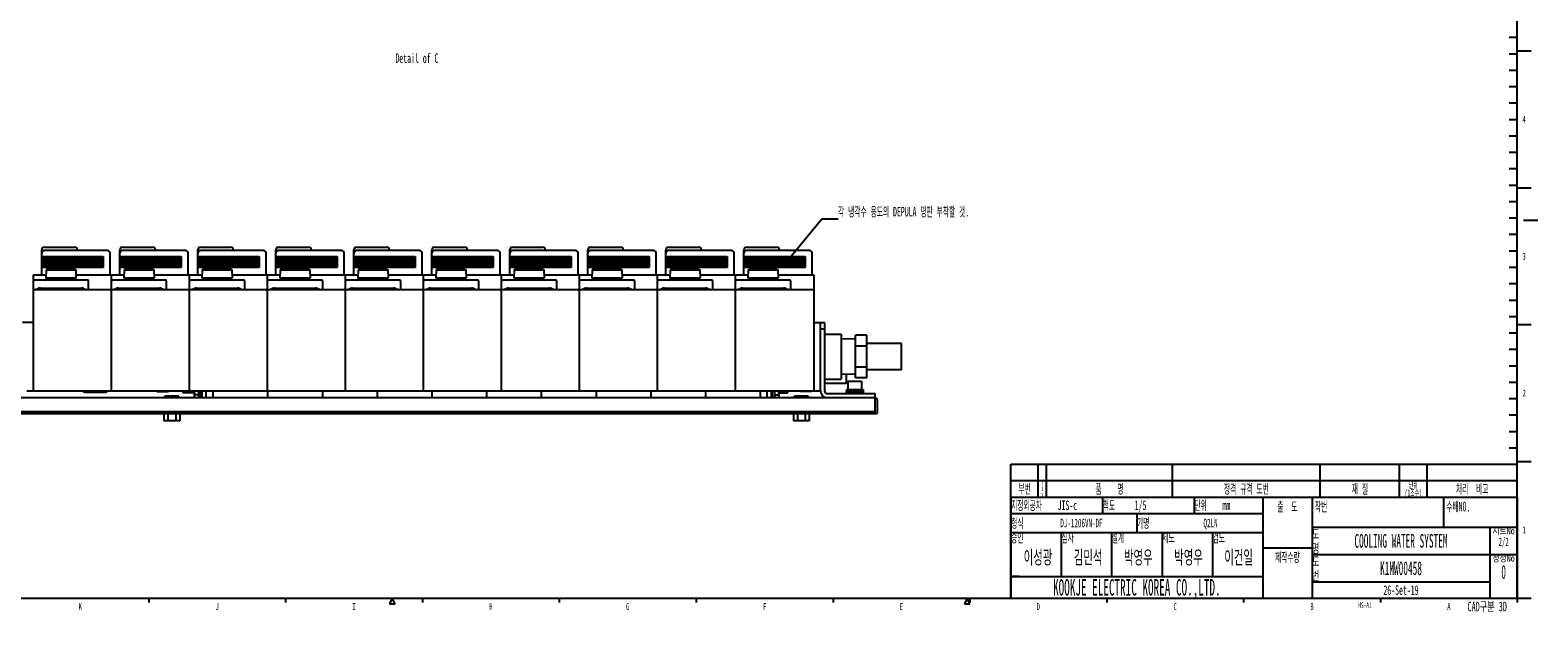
# Model space of a CAD drawing. Header units: millimetres. Extents: x 0 to 1678, y 0 to 1186.
# Tile 4 of 17: x 575 to 1677, y 0 to 435. Entities that reach past the tile are written whole.
import ezdxf

# ---------------------------------------------------------------- set-up
doc = ezdxf.new("R2010")
doc.units = ezdxf.units.MM
doc.header["$LTSCALE"] = 92.51
doc.layers.get('0').update_dxf_attribs({"linetype": 'CONTINUOUS'})
for name, color, linetype in [('02___PRT_ALL_AXES', 7, 'CONTINUOUS'), ('7_ALL_FEATURES', 7, 'CONTINUOUS'), ('_2720', 7, 'CONTINUOUS'), ('ALL_AXIS', 7, 'CONTINUOUS'), ('ALL_FEATURE', 7, 'CONTINUOUS')]:
    doc.layers.add(name, color=color, linetype=linetype)
doc.styles.get("Standard").update_dxf_attribs({"font": 'txt', "width": 0.5})
doc.styles.add('TEXTSTYLE_2', font='txt', dxfattribs={"width": 0.6})
doc.styles.add('TEXTSTYLE_5', font='txt', dxfattribs={"width": 0.8})
doc.dimstyles.get("Standard").update_dxf_attribs({"dimtxt": 7, "dimasz": 5.52, "dimexe": 2, "dimexo": 1, "dimtad": 1, "dimdec": 3, "dimdsep": 46, "dimtxsty": 'Standard', "dimblk": '_FILLED', "dimblk1": '_FILLED', "dimblk2": '_FILLED', "dimcen": 0.09, "dimadec": 3, "dimazin": 2, "dimtol": 1, "dimtp": 0.05, "dimtm": 0.05, "dimtfac": 1, "dimtdec": 3, "dimtofl": 0, "dimtmove": 0, "dimatfit": 3, "dimldrblk": '_FILLED', "dimfxl": 0, "dimtolj": 1, "dimarcsym": 0})
pattern_1 = [(45, (0, 0), (-0.7071068, 0.7071068), [])]

# ---------------------------------------------------------------- blocks, each defined once
blk = doc.blocks.new('_FILLED')
at = {"color": 0, "linetype": 'ByBlock'}
blk.add_solid([(0, 0), (-1, 0.16), (-1, -0.16)], dxfattribs=at)
blk = doc.blocks.new('NAME_BL0', base_point=(1378.7, 57.1))
at = {"color": 2, "linetype": 'Continuous'}
for p, q in [((1292, 36), (1292, 42)), ((1298, 36), (1292, 36))]:
    blk.add_line(p, q, dxfattribs=at)
for s, height, width, p in [('DJ-1206VN-DF', 6.3, 0.5, (1328.1, 71.9)), ('Q2LN', 6.3, 0.5, (1432.7, 71.9)), ('이성광', 10, 0.583333, (1301.3, 45)), ('김민석', 10, 0.583333, (1337.9, 45)), ('박영우', 10, 0.583333, (1374.6, 45)), ('박영우', 10, 0.583333, (1411.3, 45)), ('이건일', 10, 0.583333, (1447.9, 45))]:
    blk.add_text(s, height=height, dxfattribs=dict(at, width=width)).set_placement(p)

msp = doc.modelspace()

# ---------------------------------------------------------------- hatches: boundary and pattern name
at = {"linetype": 'Continuous'}
h = msp.add_hatch(dxfattribs=at)
h.set_pattern_fill('XSEC0001', color=2, angle=45, style=0, pattern_type=0)
h.set_pattern_definition(pattern_1)
edge = h.paths.add_edge_path()
edge.add_line((583.87, 269.72), (583.87, 261.8))
edge.add_line((583.87, 269.72), (628.66, 269.72))
edge.add_line((628.66, 269.72), (628.66, 261.8))
edge.add_line((628.66, 261.8), (583.7, 261.8))
h = msp.add_hatch(dxfattribs=at)
h.set_pattern_fill('XSEC0001_C0', color=2, angle=45, style=0, pattern_type=0)
h.set_pattern_definition(pattern_1)
edge = h.paths.add_edge_path()
edge.add_line((640.87, 269.72), (640.87, 261.8))
edge.add_line((640.87, 269.72), (685.66, 269.72))
edge.add_line((685.66, 269.72), (685.66, 261.8))
edge.add_line((685.66, 261.8), (640.7, 261.8))
h = msp.add_hatch(dxfattribs=at)
h.set_pattern_fill('XSEC0001_C1', color=2, angle=45, style=0, pattern_type=0)
h.set_pattern_definition(pattern_1)
edge = h.paths.add_edge_path()
edge.add_line((697.87, 269.72), (697.87, 261.8))
edge.add_line((697.87, 269.72), (742.66, 269.72))
edge.add_line((742.66, 269.72), (742.66, 261.8))
edge.add_line((742.66, 261.8), (697.7, 261.8))
h = msp.add_hatch(dxfattribs=at)
h.set_pattern_fill('XSEC0001_C2', color=2, angle=45, style=0, pattern_type=0)
h.set_pattern_definition(pattern_1)
edge = h.paths.add_edge_path()
edge.add_line((754.87, 269.72), (754.87, 261.8))
edge.add_line((754.87, 269.72), (799.66, 269.72))
edge.add_line((799.66, 269.72), (799.66, 261.8))
edge.add_line((799.66, 261.8), (754.7, 261.8))
h = msp.add_hatch(dxfattribs=at)
h.set_pattern_fill('XSEC0001_C3', color=2, angle=45, style=0, pattern_type=0)
h.set_pattern_definition(pattern_1)
edge = h.paths.add_edge_path()
edge.add_line((811.87, 269.72), (811.87, 261.8))
edge.add_line((811.87, 269.72), (856.66, 269.72))
edge.add_line((856.66, 269.72), (856.66, 261.8))
edge.add_line((856.66, 261.8), (811.7, 261.8))
h = msp.add_hatch(dxfattribs=at)
h.set_pattern_fill('XSEC0001_C4', color=2, angle=45, style=0, pattern_type=0)
h.set_pattern_definition(pattern_1)
edge = h.paths.add_edge_path()
edge.add_line((868.87, 269.72), (868.87, 261.8))
edge.add_line((868.87, 269.72), (913.66, 269.72))
edge.add_line((913.66, 269.72), (913.66, 261.8))
edge.add_line((913.66, 261.8), (868.7, 261.8))
h = msp.add_hatch(dxfattribs=at)
h.set_pattern_fill('XSEC0001_C5', color=2, angle=45, style=0, pattern_type=0)
h.set_pattern_definition(pattern_1)
edge = h.paths.add_edge_path()
edge.add_line((925.87, 269.72), (925.87, 261.8))
edge.add_line((925.87, 269.72), (970.66, 269.72))
edge.add_line((970.66, 269.72), (970.66, 261.8))
edge.add_line((970.66, 261.8), (925.7, 261.8))
h = msp.add_hatch(dxfattribs=at)
h.set_pattern_fill('XSEC0001_C6', color=2, angle=45, style=0, pattern_type=0)
h.set_pattern_definition(pattern_1)
edge = h.paths.add_edge_path()
edge.add_line((982.87, 269.72), (982.87, 261.8))
edge.add_line((982.87, 269.72), (1027.66, 269.72))
edge.add_line((1027.66, 269.72), (1027.66, 261.8))
edge.add_line((1027.66, 261.8), (982.7, 261.8))
h = msp.add_hatch(dxfattribs=at)
h.set_pattern_fill('XSEC0001_C7', color=2, angle=45, style=0, pattern_type=0)
h.set_pattern_definition(pattern_1)
edge = h.paths.add_edge_path()
edge.add_line((1039.87, 269.72), (1039.87, 261.8))
edge.add_line((1039.87, 269.72), (1084.66, 269.72))
edge.add_line((1084.66, 269.72), (1084.66, 261.8))
edge.add_line((1084.66, 261.8), (1039.7, 261.8))
h = msp.add_hatch(dxfattribs=at)
h.set_pattern_fill('XSEC0001_C8', color=2, angle=45, style=0, pattern_type=0)
h.set_pattern_definition(pattern_1)
edge = h.paths.add_edge_path()
edge.add_line((1096.87, 269.72), (1096.87, 261.8))
edge.add_line((1096.87, 269.72), (1141.66, 269.72))
edge.add_line((1141.66, 269.72), (1141.66, 261.8))
edge.add_line((1141.66, 261.8), (1096.7, 261.8))

# ---------------------------------------------------------------- linework, layer by layer
at = {"color": 7, "linetype": 'Continuous'}
for p, q in [((1662, 20), (1662, 1168)), ((585.87, 276.6), (607.87, 276.6)), ((642.87, 276.6), (664.87, 276.6)), ((699.87, 276.6), (721.87, 276.6)), ((756.87, 276.6), (778.87, 276.6)), ((813.87, 276.6), (835.87, 276.6)), ((870.87, 276.6), (892.87, 276.6)), ((927.87, 276.6), (949.87, 276.6)), ((984.87, 276.6), (1006.87, 276.6)), ((1041.87, 276.6), (1063.87, 276.6)), ((1098.87, 276.6), (1120.87, 276.6)), ((583.87, 256.35), (583.87, 274.6)), ((583.87, 269.72), (628.66, 269.72)), ((583.87, 269.72), (583.87, 261.8)), ((631.87, 274.1), (585.87, 274.1)), ((609.87, 274.6), (609.87, 274.1)), ((628.66, 269.72), (628.66, 261.8)), ((633.87, 256.35), (633.87, 272.1)), ((640.87, 256.35), (640.87, 274.6)), ((640.87, 269.72), (685.66, 269.72)), ((640.87, 269.72), (640.87, 261.8)), ((688.87, 274.1), (642.87, 274.1)), ((666.87, 274.6), (666.87, 274.1)), ((685.66, 269.72), (685.66, 261.8)), ((690.87, 256.35), (690.87, 272.1)), ((697.87, 256.35), (697.87, 274.6)), ((697.87, 269.72), (742.66, 269.72)), ((697.87, 269.72), (697.87, 261.8)), ((745.87, 274.1), (699.87, 274.1)), ((723.87, 274.6), (723.87, 274.1)), ((742.66, 269.72), (742.66, 261.8)), ((747.87, 256.35), (747.87, 272.1)), ((754.87, 256.35), (754.87, 274.6)), ((754.87, 269.72), (799.66, 269.72)), ((754.87, 269.72), (754.87, 261.8)), ((802.87, 274.1), (756.87, 274.1)), ((780.87, 274.6), (780.87, 274.1)), ((799.66, 269.72), (799.66, 261.8)), ((804.87, 256.35), (804.87, 272.1)), ((811.87, 256.35), (811.87, 274.6)), ((811.87, 269.72), (856.66, 269.72)), ((811.87, 269.72), (811.87, 261.8)), ((859.87, 274.1), (813.87, 274.1)), ((837.87, 274.6), (837.87, 274.1)), ((856.66, 269.72), (856.66, 261.8)), ((861.87, 256.35), (861.87, 272.1)), ((868.87, 256.35), (868.87, 274.6)), ((868.87, 269.72), (913.66, 269.72)), ((868.87, 269.72), (868.87, 261.8)), ((916.87, 274.1), (870.87, 274.1)), ((894.87, 274.6), (894.87, 274.1)), ((913.66, 269.72), (913.66, 261.8)), ((918.87, 256.35), (918.87, 272.1)), ((925.87, 256.35), (925.87, 274.6)), ((925.87, 269.72), (970.66, 269.72)), ((925.87, 269.72), (925.87, 261.8)), ((973.87, 274.1), (927.87, 274.1)), ((951.87, 274.6), (951.87, 274.1)), ((970.66, 269.72), (970.66, 261.8)), ((975.87, 256.35), (975.87, 272.1)), ((982.87, 256.35), (982.87, 274.6)), ((982.87, 269.72), (1027.66, 269.72)), ((982.87, 269.72), (982.87, 261.8)), ((1030.87, 274.1), (984.87, 274.1)), ((1008.87, 274.6), (1008.87, 274.1)), ((1027.66, 269.72), (1027.66, 261.8)), ((1032.87, 256.35), (1032.87, 272.1)), ((1039.87, 256.35), (1039.87, 274.6)), ((1039.87, 269.72), (1084.66, 269.72)), ((1039.87, 269.72), (1039.87, 261.8)), ((1087.87, 274.1), (1041.87, 274.1)), ((1065.87, 274.6), (1065.87, 274.1)), ((1084.66, 269.72), (1084.66, 261.8)), ((1089.87, 256.35), (1089.87, 272.1)), ((1096.87, 256.35), (1096.87, 274.6)), ((1096.87, 269.72), (1141.66, 269.72)), ((1096.87, 269.72), (1096.87, 261.8)), ((1144.87, 274.1), (1098.87, 274.1)), ((1122.87, 274.6), (1122.87, 274.1)), ((1141.66, 269.72), (1141.66, 261.8)), ((1146.87, 256.35), (1146.87, 272.1)), ((577.87, 171.6), (577.87, 256.35)), ((577.87, 256.35), (586.96, 256.35)), ((628.66, 261.8), (583.7, 261.8)), ((587.1, 260.1), (586.87, 254.1)), ((586.87, 254.1), (608.87, 254.1)), ((587.62, 260.6), (587.1, 260.1)), ((587.1, 260.1), (608.64, 260.1)), ((608.37, 253.6), (587.37, 253.6)), ((587.62, 260.6), (608.12, 260.6)), ((594.87, 254.1), (594.87, 253.6)), ((600.87, 254.1), (600.87, 253.6)), ((608.12, 260.6), (608.64, 260.1)), ((608.64, 260.1), (608.87, 254.1)), ((608.79, 256.35), (643.96, 256.35)), ((634.87, 171.6), (634.87, 256.35)), ((685.66, 261.8), (640.7, 261.8)), ((644.1, 260.1), (643.87, 254.1)), ((643.87, 254.1), (665.87, 254.1)), ((644.62, 260.6), (644.1, 260.1)), ((644.1, 260.1), (665.64, 260.1)), ((665.37, 253.6), (644.37, 253.6)), ((644.62, 260.6), (665.12, 260.6)), ((651.87, 254.1), (651.87, 253.6)), ((657.87, 254.1), (657.87, 253.6)), ((665.12, 260.6), (665.64, 260.1)), ((665.64, 260.1), (665.87, 254.1)), ((665.79, 256.35), (700.96, 256.35)), ((691.87, 171.6), (691.87, 256.35)), ((742.66, 261.8), (697.7, 261.8)), ((701.1, 260.1), (700.87, 254.1)), ((700.87, 254.1), (722.87, 254.1)), ((701.62, 260.6), (701.1, 260.1)), ((701.1, 260.1), (722.64, 260.1)), ((722.37, 253.6), (701.37, 253.6)), ((701.62, 260.6), (722.12, 260.6)), ((708.87, 254.1), (708.87, 253.6)), ((714.87, 254.1), (714.87, 253.6)), ((722.12, 260.6), (722.64, 260.1)), ((722.64, 260.1), (722.87, 254.1)), ((722.79, 256.35), (757.96, 256.35)), ((748.87, 171.6), (748.87, 256.35)), ((799.66, 261.8), (754.7, 261.8)), ((758.1, 260.1), (757.87, 254.1)), ((757.87, 254.1), (779.87, 254.1)), ((758.62, 260.6), (758.1, 260.1)), ((758.1, 260.1), (779.64, 260.1)), ((779.37, 253.6), (758.37, 253.6)), ((758.62, 260.6), (779.12, 260.6)), ((765.87, 254.1), (765.87, 253.6)), ((771.87, 254.1), (771.87, 253.6)), ((779.12, 260.6), (779.64, 260.1)), ((779.64, 260.1), (779.87, 254.1)), ((779.79, 256.35), (814.96, 256.35)), ((805.87, 171.6), (805.87, 256.35)), ((856.66, 261.8), (811.7, 261.8)), ((815.1, 260.1), (814.87, 254.1)), ((814.87, 254.1), (836.87, 254.1)), ((815.62, 260.6), (815.1, 260.1)), ((815.1, 260.1), (836.64, 260.1)), ((836.37, 253.6), (815.37, 253.6)), ((815.62, 260.6), (836.12, 260.6)), ((822.87, 254.1), (822.87, 253.6)), ((828.87, 254.1), (828.87, 253.6)), ((836.12, 260.6), (836.64, 260.1)), ((836.64, 260.1), (836.87, 254.1)), ((836.79, 256.35), (871.96, 256.35)), ((862.87, 171.6), (862.87, 256.35)), ((913.66, 261.8), (868.7, 261.8)), ((872.1, 260.1), (871.87, 254.1)), ((871.87, 254.1), (893.87, 254.1)), ((872.62, 260.6), (872.1, 260.1)), ((872.1, 260.1), (893.64, 260.1)), ((893.37, 253.6), (872.37, 253.6)), ((872.62, 260.6), (893.12, 260.6)), ((879.87, 254.1), (879.87, 253.6)), ((885.87, 254.1), (885.87, 253.6)), ((893.12, 260.6), (893.64, 260.1)), ((893.64, 260.1), (893.87, 254.1)), ((893.79, 256.35), (928.96, 256.35)), ((919.87, 171.6), (919.87, 256.35)), ((970.66, 261.8), (925.7, 261.8)), ((929.1, 260.1), (928.87, 254.1)), ((928.87, 254.1), (950.87, 254.1)), ((929.62, 260.6), (929.1, 260.1)), ((929.1, 260.1), (950.64, 260.1)), ((950.37, 253.6), (929.37, 253.6)), ((929.62, 260.6), (950.12, 260.6)), ((936.87, 254.1), (936.87, 253.6)), ((942.87, 254.1), (942.87, 253.6)), ((950.12, 260.6), (950.64, 260.1)), ((950.64, 260.1), (950.87, 254.1)), ((950.79, 256.35), (985.96, 256.35)), ((976.87, 171.6), (976.87, 256.35)), ((1027.66, 261.8), (982.7, 261.8)), ((986.1, 260.1), (985.87, 254.1)), ((985.87, 254.1), (1007.87, 254.1)), ((986.62, 260.6), (986.1, 260.1)), ((986.1, 260.1), (1007.64, 260.1)), ((1007.37, 253.6), (986.37, 253.6)), ((986.62, 260.6), (1007.12, 260.6)), ((993.87, 254.1), (993.87, 253.6)), ((999.87, 254.1), (999.87, 253.6)), ((1007.12, 260.6), (1007.64, 260.1)), ((1007.64, 260.1), (1007.87, 254.1)), ((1007.79, 256.35), (1042.96, 256.35)), ((1033.87, 171.6), (1033.87, 256.35)), ((1084.66, 261.8), (1039.7, 261.8)), ((1043.1, 260.1), (1042.87, 254.1)), ((1042.87, 254.1), (1064.87, 254.1)), ((1043.62, 260.6), (1043.1, 260.1)), ((1043.1, 260.1), (1064.64, 260.1)), ((1064.37, 253.6), (1043.37, 253.6)), ((1043.62, 260.6), (1064.12, 260.6)), ((1050.87, 254.1), (1050.87, 253.6)), ((1056.87, 254.1), (1056.87, 253.6)), ((1064.12, 260.6), (1064.64, 260.1)), ((1064.64, 260.1), (1064.87, 254.1)), ((1064.79, 256.35), (1099.96, 256.35)), ((1090.87, 171.6), (1090.87, 256.35)), ((1141.66, 261.8), (1096.7, 261.8)), ((1100.1, 260.1), (1099.87, 254.1)), ((1099.87, 254.1), (1121.87, 254.1)), ((1100.62, 260.6), (1100.1, 260.1)), ((1100.1, 260.1), (1121.64, 260.1)), ((1121.37, 253.6), (1100.37, 253.6)), ((1100.62, 260.6), (1121.12, 260.6)), ((1107.87, 254.1), (1107.87, 253.6)), ((1113.87, 254.1), (1113.87, 253.6)), ((1121.12, 260.6), (1121.64, 260.1)), ((1121.64, 260.1), (1121.87, 254.1)), ((1121.79, 256.35), (1147.87, 256.35)), ((1147.87, 256.35), (1147.87, 171.6)), ((577.87, 245.6), (1147.87, 245.6)), ((617.37, 252.6), (578.37, 252.6)), ((582.87, 246.6), (612.87, 246.6)), ((617.87, 252.1), (617.87, 245.6)), ((674.37, 252.6), (635.37, 252.6)), ((639.87, 246.6), (669.87, 246.6)), ((674.87, 252.1), (674.87, 245.6)), ((731.37, 252.6), (692.37, 252.6)), ((696.87, 246.6), (726.87, 246.6)), ((731.87, 252.1), (731.87, 245.6)), ((788.37, 252.6), (749.37, 252.6)), ((753.87, 246.6), (783.87, 246.6)), ((788.87, 252.1), (788.87, 245.6)), ((845.37, 252.6), (806.37, 252.6)), ((810.87, 246.6), (840.87, 246.6)), ((845.87, 252.1), (845.87, 245.6)), ((902.37, 252.6), (863.37, 252.6)), ((867.87, 246.6), (897.87, 246.6)), ((902.87, 252.1), (902.87, 245.6)), ((959.37, 252.6), (920.37, 252.6)), ((924.87, 246.6), (954.87, 246.6)), ((959.87, 252.1), (959.87, 245.6)), ((1016.37, 252.6), (977.37, 252.6)), ((981.87, 246.6), (1011.87, 246.6)), ((1016.87, 252.1), (1016.87, 245.6)), ((1073.37, 252.6), (1034.37, 252.6)), ((1038.87, 246.6), (1068.87, 246.6)), ((1073.87, 252.1), (1073.87, 245.6)), ((1130.37, 252.6), (1091.37, 252.6)), ((1095.87, 246.6), (1125.87, 246.6)), ((1130.87, 252.1), (1130.87, 245.6)), ((577.87, 221.6), (569.87, 221.6)), ((1147.87, 221.6), (1155.87, 221.6)), ((1152.87, 171.6), (1152.87, 221.6)), ((1155.87, 221.6), (1155.87, 171.6)), ((1155.87, 216.6), (1152.87, 216.6)), ((572.87, 171.6), (1152.87, 171.6)), ((698.57, 166.6), (698.57, 171.6)), ((700.87, 171.6), (700.87, 166.6)), ((703.87, 166.6), (703.87, 171.6)), ((1113.87, 166.6), (1113.87, 171.6)), ((1116.87, 171.6), (1116.87, 166.6)), ((1119.17, 171.6), (1119.17, 166.6)), ((1157.87, 169.6), (1192.87, 169.6)), ((1191.52, 166.6), (1157.87, 166.6)), ((1171.77, 172.7), (1183.97, 172.7)), ((1192.87, 166.6), (1192.87, 169.6)), ((531.37, 155), (1194.37, 155)), ((608.37, 155), (608.37, 156.6)), ((611.37, 155), (611.37, 156.6)), ((673.1, 155), (673.1, 149.8)), ((675.99, 155), (675.99, 149.8)), ((681.76, 155), (681.76, 149.8)), ((684.65, 155), (684.65, 149.8)), ((691.37, 156.6), (691.37, 155)), ((694.37, 156.6), (694.37, 155)), ((1133.1, 155), (1133.1, 149.8)), ((1135.99, 155), (1135.99, 149.8)), ((1141.76, 155), (1141.76, 149.8)), ((1144.65, 155), (1144.65, 149.8)), ((1189.77, 155), (1189.77, 156.6)), ((1192.77, 155), (1192.77, 156.6)), ((684.65, 149.8), (673.1, 149.8)), ((1144.65, 149.8), (1133.1, 149.8)), ((1292, 94), (1662, 94)), ((1292, 20), (1292, 94)), ((50, 20), (1662, 20))]:
    msp.add_line(p, q, dxfattribs=at)
at = {"color": 2, "linetype": 'Continuous'}
for p, q in [((1656, 430), (1662, 430)), ((1662, 420), (1672, 420)), ((1656, 418), (1662, 418)), ((1656, 406), (1662, 406)), ((1656, 394), (1662, 394)), ((1656, 382), (1662, 382)), ((1656, 370), (1662, 370)), ((1656, 358), (1662, 358)), ((1656, 346), (1662, 346)), ((1656, 334), (1662, 334)), ((1656, 322), (1662, 322)), ((1662, 320), (1672, 320)), ((1656, 310), (1662, 310)), ((1656, 298), (1662, 298)), ((1677, 296), (1666.52, 296)), ((1656, 286), (1662, 286)), ((1656, 274), (1662, 274)), ((1656, 262), (1662, 262)), ((1656, 250), (1662, 250)), ((1656, 238), (1662, 238)), ((1656, 226), (1662, 226)), ((1656, 214), (1662, 214)), ((1662, 220), (1672, 220)), ((1656, 202), (1662, 202)), ((1656, 190), (1662, 190)), ((1656, 178), (1662, 178)), ((1656, 166), (1662, 166)), ((1656, 154), (1662, 154)), ((1656, 142), (1662, 142)), ((1656, 130), (1662, 130)), ((1292.01, 93.99), (1292.01, 117.99)), ((1292.01, 117.99), (1662.01, 117.99)), ((1312.01, 93.99), (1312.01, 117.99)), ((1318.01, 93.99), (1318.01, 117.99)), ((1410.01, 93.99), (1410.01, 117.99)), ((1518.01, 93.99), (1518.01, 117.99)), ((1576.01, 93.99), (1576.01, 117.99)), ((1596.01, 93.99), (1596.01, 117.99)), ((1662, 120), (1672, 120)), ((1662.01, 93.99), (1662.01, 117.99)), ((1292.01, 105.99), (1662.01, 105.99)), ((1292, 94), (1476, 94)), ((1292, 94), (1292, 82)), ((1292.01, 93.99), (1662.01, 93.99)), ((1359, 94), (1359, 82)), ((1426, 94), (1426, 82)), ((1476, 94), (1476, 82)), ((1476, 94), (1512, 94)), ((1476, 94), (1476, 20)), ((1512, 94), (1662, 94)), ((1512, 94), (1512, 72)), ((1512, 94), (1512, 20)), ((1512, 94), (1662, 94)), ((1512, 94), (1512, 72)), ((1608, 94), (1608, 72)), ((1608, 94), (1608, 72)), ((1662, 94), (1662, 72)), ((1662, 94), (1662, 72)), ((1292, 82), (1476, 82)), ((1292, 82), (1292, 68)), ((1292, 82), (1476, 82)), ((1292, 82), (1476, 82)), ((1292, 82), (1292, 68)), ((1384, 82), (1384, 68)), ((1384, 82), (1384, 68)), ((1476, 82), (1476, 68)), ((1476, 82), (1476, 68)), ((1292, 68), (1476, 68)), ((1292, 68), (1292, 36)), ((1292, 68), (1476, 68)), ((1292, 68), (1476, 68)), ((1328.8, 68), (1328.8, 36)), ((1365.6, 68), (1365.6, 36)), ((1365.6, 68), (1439.2, 68)), ((1365.6, 68), (1365.6, 36)), ((1402.4, 68), (1402.4, 36)), ((1402.4, 68), (1402.4, 36)), ((1439.2, 68), (1439.2, 36)), ((1439.2, 68), (1439.2, 36)), ((1476, 68), (1476, 36)), ((1512, 72), (1662, 72)), ((1512, 72), (1512, 20)), ((1512, 72), (1662, 72)), ((1512, 72), (1662, 72)), ((1642, 72), (1642, 20)), ((1662, 72), (1662, 20)), ((1476, 57), (1512, 57)), ((1512, 52), (1662, 52)), ((1292, 36), (1476, 36)), ((1292, 36), (1476, 36)), ((1292, 36), (1292, 20)), ((1365.6, 36), (1439.2, 36)), ((1476, 36), (1476, 20)), ((1512, 32), (1642, 32)), ((662, 20), (662, 17)), ((762, 20), (762, 17)), ((840, 20), (838, 16)), ((838, 16), (842, 16)), ((842, 16), (840, 20)), ((862, 20), (862, 17)), ((962, 20), (962, 17)), ((1062, 20), (1062, 17)), ((1162, 20), (1162, 17)), ((1260, 20), (1258, 16)), ((1258, 16), (1262, 16)), ((1262, 16), (1260, 20)), ((1262, 20), (1262, 17)), ((1292, 20), (1476, 20)), ((1362, 20), (1362, 17)), ((1462, 20), (1462, 17)), ((1476, 20), (1512, 20)), ((1512, 20), (1662, 20)), ((1562, 20), (1562, 17)), ((1662, 20), (1672, 20)), ((1662, 20), (1662, 17))]:
    msp.add_line(p, q, dxfattribs=at)
at = {"color": 3, "linetype": 'Continuous'}
for p, q in [((1157.87, 166.6), (567.87, 166.6)), ((1192.77, 166.6), (1191.52, 166.6)), ((1192.77, 156.6), (1192.77, 166.6)), ((532.97, 156.6), (1192.77, 156.6)), ((1194.37, 165), (1194.37, 155))]:
    msp.add_line(p, q, dxfattribs=at)
at = {"color": 7, "linetype": 'Continuous'}
for centre, radius, start, end in [((585.87, 274.6), 2, 90, 180), ((607.87, 274.6), 2, 0, 90), ((642.87, 274.6), 2, 90, 180), ((664.87, 274.6), 2, 0, 90), ((699.87, 274.6), 2, 90, 180), ((721.87, 274.6), 2, 0, 90), ((756.87, 274.6), 2, 90, 180), ((778.87, 274.6), 2, 0, 90), ((813.87, 274.6), 2, 90, 180), ((835.87, 274.6), 2, 0, 90), ((870.87, 274.6), 2, 90, 180), ((892.87, 274.6), 2, 0, 90), ((927.87, 274.6), 2, 90, 180), ((949.87, 274.6), 2, 0, 90), ((984.87, 274.6), 2, 90, 180), ((1006.87, 274.6), 2, 0, 90), ((1041.87, 274.6), 2, 90, 180), ((1063.87, 274.6), 2, 0, 90), ((1098.87, 274.6), 2, 90, 180), ((1120.87, 274.6), 2, 0, 90), ((585.87, 272.1), 2, 90, 180), ((631.87, 272.1), 2, 0, 90), ((642.87, 272.1), 2, 90, 180), ((688.87, 272.1), 2, 0, 90), ((699.87, 272.1), 2, 90, 180), ((745.87, 272.1), 2, 0, 90), ((756.87, 272.1), 2, 90, 180), ((802.87, 272.1), 2, 0, 90), ((813.87, 272.1), 2, 90, 180), ((859.87, 272.1), 2, 0, 90), ((870.87, 272.1), 2, 90, 180), ((916.87, 272.1), 2, 0, 90), ((927.87, 272.1), 2, 90, 180), ((973.87, 272.1), 2, 0, 90), ((984.87, 272.1), 2, 90, 180), ((1030.87, 272.1), 2, 0, 90), ((1041.87, 272.1), 2, 90, 180), ((1087.87, 272.1), 2, 0, 90), ((1098.87, 272.1), 2, 90, 180), ((1144.87, 272.1), 2, 0, 90), ((587.37, 253.1), 0.5, 90, 180), ((608.37, 253.1), 0.5, 0, 90), ((644.37, 253.1), 0.5, 90, 180), ((665.37, 253.1), 0.5, 0, 90), ((701.37, 253.1), 0.5, 90, 180), ((722.37, 253.1), 0.5, 0, 90), ((758.37, 253.1), 0.5, 90, 180), ((779.37, 253.1), 0.5, 0, 90), ((815.37, 253.1), 0.5, 90, 180), ((836.37, 253.1), 0.5, 0, 90), ((872.37, 253.1), 0.5, 90, 180), ((893.37, 253.1), 0.5, 0, 90), ((929.37, 253.1), 0.5, 90, 180), ((950.37, 253.1), 0.5, 0, 90), ((986.37, 253.1), 0.5, 90, 180), ((1007.37, 253.1), 0.5, 0, 90), ((1043.37, 253.1), 0.5, 90, 180), ((1064.37, 253.1), 0.5, 0, 90), ((1100.37, 253.1), 0.5, 90, 180), ((1121.37, 253.1), 0.5, 0, 90), ((578.37, 252.1), 0.5, 90, 180), ((586.37, 253.1), 0.5, 270, 360), ((609.37, 253.1), 0.5, 180, 270), ((617.37, 252.1), 0.5, 0, 90), ((635.37, 252.1), 0.5, 90, 180), ((643.37, 253.1), 0.5, 270, 360), ((666.37, 253.1), 0.5, 180, 270), ((674.37, 252.1), 0.5, 0, 90), ((692.37, 252.1), 0.5, 90, 180), ((700.37, 253.1), 0.5, 270, 360), ((723.37, 253.1), 0.5, 180, 270), ((731.37, 252.1), 0.5, 0, 90), ((749.37, 252.1), 0.5, 90, 180), ((757.37, 253.1), 0.5, 270, 360), ((780.37, 253.1), 0.5, 180, 270), ((788.37, 252.1), 0.5, 0, 90), ((806.37, 252.1), 0.5, 90, 180), ((814.37, 253.1), 0.5, 270, 360), ((837.37, 253.1), 0.5, 180, 270), ((845.37, 252.1), 0.5, 0, 90), ((863.37, 252.1), 0.5, 90, 180), ((871.37, 253.1), 0.5, 270, 360), ((894.37, 253.1), 0.5, 180, 270), ((902.37, 252.1), 0.5, 0, 90), ((920.37, 252.1), 0.5, 90, 180), ((928.37, 253.1), 0.5, 270, 360), ((951.37, 253.1), 0.5, 180, 270), ((959.37, 252.1), 0.5, 0, 90), ((977.37, 252.1), 0.5, 90, 180), ((985.37, 253.1), 0.5, 270, 360), ((1008.37, 253.1), 0.5, 180, 270), ((1016.37, 252.1), 0.5, 0, 90), ((1034.37, 252.1), 0.5, 90, 180), ((1042.37, 253.1), 0.5, 270, 360), ((1065.37, 253.1), 0.5, 180, 270), ((1073.37, 252.1), 0.5, 0, 90), ((1091.37, 252.1), 0.5, 90, 180), ((1099.37, 253.1), 0.5, 270, 360), ((1122.37, 253.1), 0.5, 180, 270), ((1130.37, 252.1), 0.5, 0, 90), ((1157.87, 171.6), 5, 180, 270), ((1157.87, 171.6), 2, 180, 270)]:
    msp.add_arc(centre, radius, start, end, dxfattribs=at)
at = {"color": 3, "linetype": 'Continuous'}
msp.add_arc((1192.77, 165), 1.6, 0, 90, dxfattribs=at)
at = {"color": 7, "linetype": 'Continuous'}
for centre, major_axis, ratio, start_param, end_param in [((582.87, 241.6), (0, 5), 1, 0, 0.6435011), ((612.87, 241.6), (0, 5), 1, -0.6435011, 0), ((639.87, 241.6), (0, 5), 1, 0, 0.6435011), ((669.87, 241.6), (0, 5), 1, -0.6435011, 0), ((696.87, 241.6), (0, 5), 1, 0, 0.6435011), ((726.87, 241.6), (0, 5), 1, -0.6435011, 0), ((753.87, 241.6), (0, 5), 1, 0, 0.6435011), ((783.87, 241.6), (0, 5), 1, -0.6435011, 0), ((810.87, 241.6), (0, 5), 1, 0, 0.6435011), ((840.87, 241.6), (0, 5), 1, -0.6435011, 0), ((867.87, 241.6), (0, 5), 1, 0, 0.6435011), ((897.87, 241.6), (0, 5), 1, -0.6435011, 0), ((924.87, 241.6), (0, 5), 1, 0, 0.6435011), ((954.87, 241.6), (0, 5), 1, -0.6435011, 0), ((981.87, 241.6), (0, 5), 1, 0, 0.6435011), ((1011.87, 241.6), (0, 5), 1, -0.6435011, 0), ((1038.87, 241.6), (0, 5), 1, 0, 0.6435011), ((1068.87, 241.6), (0, 5), 1, -0.6435011, 0), ((1095.87, 241.6), (0, 5), 1, 0, 0.6435011), ((1125.87, 241.6), (0, 5), 1, -0.6435011, 0), ((1177.87, 172.84), (0, 13.08), 0.4663077, -4.7018911, -4.5868963), ((1177.87, 171.07), (0, 13.08), 0.4663077, 1.5029114, 1.5602984)]:
    msp.add_ellipse(centre, major_axis=major_axis, ratio=ratio, start_param=start_param, end_param=end_param, dxfattribs=at)
at = {"layer": '02___PRT_ALL_AXES', "color": 7, "linetype": 'Continuous'}
for p, q in [((1155.87, 213.1), (1167.87, 213.1)), ((1167.87, 213.1), (1167.87, 180.1)), ((1178.34, 209.67), (1167.87, 209.34)), ((1211.94, 206.13), (1186.74, 206.13)), ((1211.94, 187.08), (1211.94, 206.13)), ((1155.87, 180.1), (1167.87, 180.1)), ((1171.65, 177.08), (1155.87, 177.08)), ((1178.34, 183.54), (1167.87, 183.86)), ((1171.65, 183.75), (1171.65, 177.08)), ((1211.94, 187.08), (1186.74, 187.08)), ((686.87, 171.6), (686.87, 170.1)), ((695.37, 170.1), (686.87, 170.1)), ((708.87, 171.6), (708.87, 166.6)), ((748.87, 171.6), (748.87, 166.6)), ((788.87, 171.6), (788.87, 166.6)), ((828.87, 171.6), (828.87, 166.6)), ((868.87, 171.6), (868.87, 166.6)), ((908.87, 171.6), (908.87, 166.6)), ((948.87, 171.6), (948.87, 166.6)), ((988.87, 171.6), (988.87, 166.6)), ((1028.87, 171.6), (1028.87, 166.6)), ((1068.87, 171.6), (1068.87, 166.6)), ((1108.87, 171.6), (1108.87, 166.6)), ((1122.37, 170.1), (1128.87, 170.1)), ((1128.87, 170.1), (1128.87, 171.6))]:
    msp.add_line(p, q, dxfattribs=at)
at = {"layer": '7_ALL_FEATURES', "color": 7, "linetype": 'Continuous'}
for p, q in [((1186.74, 212.19), (1178.34, 212.19)), ((1178.34, 181.02), (1178.34, 212.19)), ((1186.74, 181.02), (1186.74, 212.19)), ((1186.74, 204.39), (1178.34, 204.39)), ((1186.74, 188.81), (1178.34, 188.81)), ((1186.74, 181.02), (1178.34, 181.02)), ((668, 171.6), (668, 171.02)), ((668, 171.02), (676.4, 171.02)), ((676.4, 171.6), (676.4, 171.02)), ((1138.05, 171.02), (1138.05, 171.6)), ((1146.45, 171.02), (1138.05, 171.02)), ((1146.45, 171.02), (1146.45, 171.6))]:
    msp.add_line(p, q, dxfattribs=at)
at = {"layer": '_2720', "color": 7, "linetype": 'Continuous'}
msp.add_line((615.35, 170.55), (630.51, 170.55), dxfattribs=at)
for radius, start, end in [(17.75, 237.70352, 244.71915), (16.05, 249.56357, 290.43643), (17.75, 295.28085, 302.29648)]:
    msp.add_arc((622.93, 186.6), radius, start, end, dxfattribs=at)
at = {"layer": 'ALL_AXIS', "color": 7, "linetype": 'Continuous'}
for p, q in [((1172.87, 178.7), (1182.87, 178.7)), ((1172.87, 178.7), (1172.87, 172.7)), ((1182.87, 178.7), (1182.87, 172.7)), ((699.87, 166.6), (699.87, 171.6)), ((1117.87, 166.6), (1117.87, 171.6)), ((1171.62, 171.2), (1184.12, 171.2)), ((1171.62, 171.2), (1171.62, 169.6)), ((1183.97, 172.7), (1183.97, 171.2)), ((1184.12, 171.2), (1184.12, 169.6))]:
    msp.add_line(p, q, dxfattribs=at)
at = {"layer": 'ALL_FEATURE', "color": 7, "linetype": 'Continuous'}
for p, q in [((673.97, 167.7), (673.87, 167.65)), ((673.87, 166.6), (673.87, 167.65)), ((683.77, 167.7), (673.97, 167.7)), ((678.87, 167.2), (678.87, 166.6)), ((683.77, 167.7), (683.87, 167.65)), ((683.87, 167.65), (683.87, 166.6)), ((695.37, 167.15), (695.37, 171.6)), ((695.69, 166.6), (695.37, 167.15)), ((698.57, 168.74), (695.79, 168.74)), ((1119.17, 168.74), (1121.96, 168.74)), ((1122.37, 167.15), (1122.06, 166.6)), ((1122.37, 171.6), (1122.37, 167.15)), ((1133.97, 167.7), (1133.87, 167.65)), ((1133.87, 166.6), (1133.87, 167.65)), ((1143.77, 167.7), (1133.97, 167.7)), ((1138.87, 167.2), (1138.87, 166.6)), ((1143.77, 167.7), (1143.87, 167.65)), ((1143.87, 167.65), (1143.87, 166.6))]:
    msp.add_line(p, q, dxfattribs=at)
for points, knots in [([(678.87, 167.2), (678.47, 167.33), (677.65, 167.56), (676.37, 167.69), (675.1, 167.56), (674.28, 167.33), (673.87, 167.2)], [0, 0, 0, 0, 0.2509274, 0.5000001, 0.7490727, 1, 1, 1, 1]), ([(683.87, 167.2), (683.47, 167.33), (682.65, 167.56), (681.37, 167.69), (680.1, 167.56), (679.28, 167.33), (678.87, 167.2)], [0, 0, 0, 0, 0.2509274, 0.5000001, 0.7490727, 1, 1, 1, 1]), ([(695.79, 168.74), (695.65, 169.2), (695.44, 170.15), (695.41, 171.12), (695.45, 171.6)], [0, 0, 0, 0, 0.5001442, 1, 1, 1, 1]), ([(695.69, 166.6), (695.61, 166.77), (695.46, 167.12), (695.4, 167.68), (695.52, 168.23), (695.69, 168.57), (695.79, 168.74)], [0, 0, 0, 0, 0.2538703, 0.4959598, 0.74075, 1, 1, 1, 1]), ([(1122.29, 171.6), (1122.33, 171.12), (1122.3, 170.15), (1122.09, 169.2), (1121.96, 168.74)], [0, 0, 0, 0, 0.4998559, 1, 1, 1, 1]), ([(1121.96, 168.74), (1122.05, 168.57), (1122.22, 168.23), (1122.34, 167.68), (1122.28, 167.12), (1122.14, 166.77), (1122.05, 166.6)], [0, 0, 0, 0, 0.2592501, 0.5040405, 0.7461299, 1, 1, 1, 1]), ([(1138.87, 167.2), (1138.47, 167.33), (1137.65, 167.56), (1136.37, 167.69), (1135.1, 167.56), (1134.28, 167.33), (1133.87, 167.2)], [0, 0, 0, 0, 0.2509274, 0.5000001, 0.7490727, 1, 1, 1, 1]), ([(1143.87, 167.2), (1143.47, 167.33), (1142.65, 167.56), (1141.37, 167.69), (1140.1, 167.56), (1139.28, 167.33), (1138.87, 167.2)], [0, 0, 0, 0, 0.2509274, 0.5000001, 0.7490727, 1, 1, 1, 1])]:
    msp.add_open_spline(points, degree=3, knots=knots, dxfattribs=at)

# ---------------------------------------------------------------- block references
at = {"color": 2, "linetype": 'Continuous'}
msp.add_blockref('NAME_BL0', (1378.71, 57.08), dxfattribs=at)

# ---------------------------------------------------------------- texts
for s, insert, char_height, width, attachment_point, line_spacing_factor in [('Detail of C', (842.23, 418.25), 7, 38.5, 1, 0.9), ('각 냉각수 용도의 DEPULA 명판 부착할 것.', (1165.71, 306.09), 7, 98.5833, 1, 0.9), ('부번', (1302.01, 103.49), 7, 8.1667, 2, 0.9), ('L\\PE\\PV', (1315.01, 105.99), 3, 1.5, 2, 0.9), ('품    명', (1364.01, 103.49), 7, 22.1667, 2, 0.9), ('정격 규격 도번', (1464.01, 103.49), 7, 31.5, 2, 0.9), ('재 질', (1547.01, 103.49), 7, 11.6667, 2, 0.9), ('단위\\P(1조수)', (1586.01, 105.49), 5, 13.3333, 2, 0.72), ('처리  비고', (1629.01, 103.49), 7, 23.3333, 2, 0.9), ('지정외공차    JIS-c', (1292.13, 91.5), 7, 51.9167, 1, 0.9), ('척도     1/5', (1359.13, 91.5), 7, 36.1667, 1, 0.9), ('단위    mm', (1426.13, 91.5), 7, 29.1667, 1, 0.9), ('출  도', (1494, 90.5), 7, 15.1667, 2, 0.9), ('작번', (1514.1, 90.5), 7, 8.1667, 1, 0.9), ('수배NO.', (1610.1, 90.5), 7, 18.6667, 1, 0.9), ('형식', (1292.13, 78.5), 7, 8.1667, 1, 0.9), ('기명', (1384.13, 78.5), 7, 8.1667, 1, 0.9), ('승인', (1292.13, 67.84), 7, 8.1667, 1, 0.9), ('심사', (1328.93, 67.84), 7, 8.1667, 1, 0.9), ('설계', (1365.73, 67.84), 7, 8.1667, 1, 0.9), ('제도', (1402.53, 67.84), 7, 8.1667, 1, 0.9), ('검도', (1439.33, 67.84), 7, 8.1667, 1, 0.9), ('COOLING WATER SYSTEM', (1577, 67), 10, 100, 2, 0.9), ('제작수량', (1494, 53.5), 7, 16.3333, 2, 0.9), ('K1MW00458', (1577, 47), 10, 45, 2, 0.9), ('KOOKJE ELECTRIC KOREA CO.,LTD.', (1384, 34), 12, 180, 2, 0.9), ('26-Set-19', (1577, 29.5), 7, 31.5, 2, 0.9)]:
    msp.add_mtext(s, dxfattribs=dict(at, insert=insert, char_height=char_height, width=width, attachment_point=attachment_point, line_spacing_factor=line_spacing_factor))
at = {"color": 2, "linetype": 'Continuous', "line_spacing_factor": 0.9}
for s, insert, char_height, width, attachment_point, style in [('4', (1667, 372.5), 5, 3, 2, 'TEXTSTYLE_2'), ('3', (1667, 272.5), 5, 3, 2, 'TEXTSTYLE_2'), ('2', (1667, 172.5), 5, 3, 2, 'TEXTSTYLE_2'), ('도\\P명', (1512, 70.5), 7, 4.9, 1, 'TEXTSTYLE_2'), ('시트No\\P\\H6.0;{\\W0.5;2}{\\W0.5;/}{\\W0.5;2}', (1652, 71.84), 5, 17.3333, 2, 'TEXTSTYLE_5'), ('1', (1667, 72.5), 5, 3, 2, 'TEXTSTYLE_2'), ('도\\P번', (1512, 50.5), 7, 4.9, 1, 'TEXTSTYLE_2'), ('정정No\\P\\H10.0;{\\W0.5;0}', (1652, 51.84), 5, 17.3333, 2, 'TEXTSTYLE_5'), ('K', (612, 16.5), 5, 3, 2, 'TEXTSTYLE_2'), ('J', (712, 16.5), 5, 3, 2, 'TEXTSTYLE_2'), ('I', (812, 16.5), 5, 3, 2, 'TEXTSTYLE_2'), ('H', (912, 16.5), 5, 3, 2, 'TEXTSTYLE_2'), ('G', (1012, 16.5), 5, 3, 2, 'TEXTSTYLE_2'), ('F', (1112, 16.5), 5, 3, 2, 'TEXTSTYLE_2'), ('E', (1212, 16.5), 5, 3, 2, 'TEXTSTYLE_2'), ('D', (1312, 16.5), 5, 3, 2, 'TEXTSTYLE_2'), ('C', (1412, 16.5), 5, 3, 2, 'TEXTSTYLE_2'), ('B', (1512, 16.5), 5, 3, 2, 'TEXTSTYLE_2'), ('HS-A1', (1550.69, 17.1), 4, 12, 2, 'TEXTSTYLE_2'), ('A', (1612, 16.5), 5, 3, 2, 'TEXTSTYLE_2'), ('CAD구분 3D', (1640, 17.5), 7, 35, 2, 'TEXTSTYLE_2')]:
    msp.add_mtext(s, dxfattribs=dict(at, insert=insert, char_height=char_height, width=width, attachment_point=attachment_point, style=style))

# ---------------------------------------------------------------- leaders
at = {"color": 2, "linetype": 'Continuous'}
msp.add_leader([(1131.09, 269.72), (1153.71, 297.34), (1165.71, 297.34)], dimstyle='Standard', override={"dimtad": 1}, dxfattribs=at)

doc.saveas('drawing.dxf')
